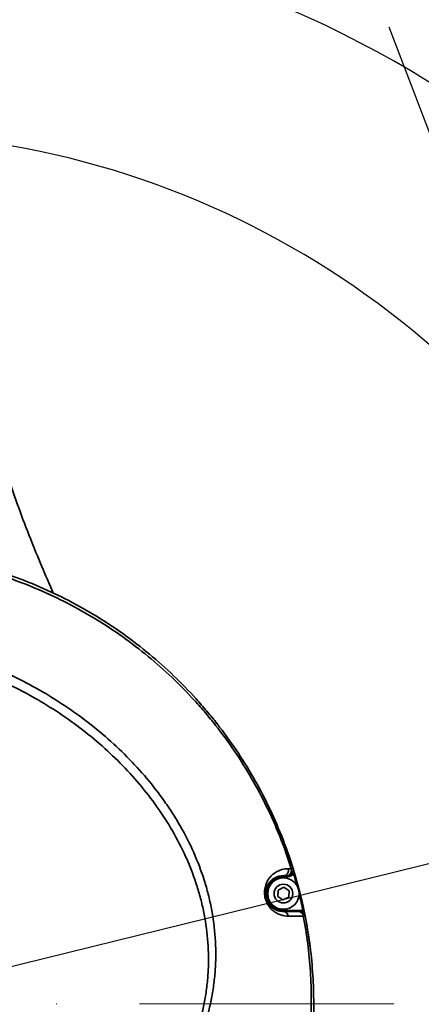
# Model space of a CAD drawing. Header units: millimetres. Extents: x -7686 to -856, y -458 to 6140.
# Tile 39 of 102: x -5814 to -5741, y 3598 to 3777. Entities that reach past the tile are written whole.
import ezdxf

# ---------------------------------------------------------------- set-up
doc = ezdxf.new("R2010")
doc.units = ezdxf.units.MM
doc.header["$LTSCALE"] = 5
doc.header["$PDSIZE"] = -1
doc.linetypes.add('ACAD_ISO10W100', pattern=[18, 12, -3, 0, -3])
doc.dimstyles.new('本体 安装', dxfattribs={"dimtxt": 24, "dimasz": 12, "dimexe": 7, "dimexo": 0.625, "dimtad": 1, "dimtoh": 1, "dimtxsty": 'Standard', "dimcen": 2.5, "dimclrd": 1, "dimclre": 1, "dimclrt": 4, "dimadec": 0, "dimazin": 0, "dimtfac": 1, "dimtmove": 0, "dimatfit": 3, "dimfxl": 1, "dimarcsym": 0})

# ---------------------------------------------------------------- blocks, each defined once
blk = doc.blocks.new('*D82')
at = {"color": 1, "linetype": 'ByBlock', "lineweight": -2, "transparency": 16777216}
blk.add_arc((-5842.71, 3598.26), 196.77, 313.4946, 86.5054, dxfattribs=at)
at = {"color": 1, "linetype": 'ByBlock', "transparency": 16777216}
for points in [[(-5830.78, 3792.67), (-5830.65, 3796.67), (-5842.71, 3795.03)], [(-5705.94, 3454.02), (-5708.6, 3457), (-5716.23, 3447.52)]]:
    blk.add_solid(points, dxfattribs=at)
at = {"layer": 'Defpoints', "color": 0, "linetype": 'ByBlock', "transparency": 16777216}
for p in [(-5842.71, 4028.26), (-5842.71, 3598.26), (-5842.71, 3598.26), (-5646.27, 3586.82), (-5566.31, 3268.86)]:
    blk.add_point(p, dxfattribs=at)
at = {"color": 4, "linetype": 'ByBlock', "transparency": 16777216, "insert": (-5655.42, 3691.91), "char_height": 24, "attachment_point": 5, "rotation": 296.5657}
blk.add_mtext('140°', dxfattribs=at)
blk = doc.blocks.new('*D84')
at = {"color": 1, "linetype": 'ByBlock', "lineweight": -2, "transparency": 16777216}
blk.add_arc((-5808.18, 4073.26), 236.57, 287.9067, 357.0933, dxfattribs=at)
at = {"color": 1, "linetype": 'ByBlock', "transparency": 16777216}
for points in [[(-5573.92, 4061.31), (-5569.92, 4061.21), (-5571.61, 4073.26)], [(-5734.88, 3846.23), (-5736.01, 3850.07), (-5746.95, 3844.75)]]:
    blk.add_solid(points, dxfattribs=at)
at = {"layer": 'Defpoints', "color": 0, "linetype": 'ByBlock', "transparency": 16777216}
for p in [(-5842.71, 4073.26), (-5402.71, 4073.26), (-5799.24, 4039.9), (-5656.12, 3892.04), (-5685.36, 3614.9)]:
    blk.add_point(p, dxfattribs=at)
at = {"color": 4, "linetype": 'ByBlock', "transparency": 16777216, "insert": (-5630.52, 3936.93), "char_height": 24, "attachment_point": 5, "rotation": 52.5}
blk.add_mtext('75°', dxfattribs=at)
blk = doc.blocks.new('*D89')
at = {"color": 1, "linetype": 'ByBlock', "lineweight": -2, "transparency": 16777216}
for p, q in [((-4937.38, 3821.28), (-4984.08, 3809.78)), ((-4812.76, 3821.28), (-4937.38, 3821.28)), ((-5842.71, 3598.26), (-4995.74, 3806.91))]:
    blk.add_line(p, q, dxfattribs=at)
at = {"color": 1, "linetype": 'ByBlock', "transparency": 16777216}
blk.add_solid([(-4984.56, 3811.72), (-4983.61, 3807.84), (-4995.74, 3806.91)], dxfattribs=at)
at = {"layer": 'Defpoints', "color": 0, "linetype": 'ByBlock', "transparency": 16777216}
for p in [(-4995.74, 3806.91), (-5842.71, 3598.26)]:
    blk.add_point(p, dxfattribs=at)
at = {"color": 4, "linetype": 'ByBlock', "transparency": 16777216, "insert": (-4874.76, 3835.91), "char_height": 24, "attachment_point": 5}
blk.add_mtext('R872,3', dxfattribs=at)

msp = doc.modelspace()

# ---------------------------------------------------------------- linework, layer by layer
at = {"color": 2, "linetype": 'ACAD_ISO10W100'}
msp.add_line((-5842.71, 4028.258), (-5685.363, 3614.898), dxfattribs=at)
at = {"linetype": 'Continuous', "lineweight": 35}
for p, q in [((-5765.71, 3621.308), (-5765.71, 3621.508)), ((-5765.71, 3621.308), (-5764.901, 3621.308)), ((-5764.901, 3621.308), (-5764.901, 3621.508)), ((-5763.683, 3621.944), (-5763.874, 3621.887)), ((-5766.667, 3618.904), (-5765.629, 3619.41)), ((-5765.629, 3619.41), (-5764.671, 3618.764)), ((-5766.748, 3617.752), (-5766.667, 3618.904)), ((-5765.791, 3617.106), (-5766.748, 3617.752)), ((-5764.753, 3617.612), (-5765.791, 3617.106)), ((-5764.671, 3618.764), (-5764.753, 3617.612)), ((-5765.71, 3615.208), (-5765.71, 3615.008)), ((-5762.746, 3615.208), (-5765.71, 3615.208)), ((-5762.746, 3615.208), (-5762.746, 3615.008)), ((-5761.944, 3615.084), (-5762.139, 3615.044))]:
    msp.add_line(p, q, dxfattribs=at)
at = {"color": 2, "linetype": 'ACAD_ISO10W100', "lineweight": 20}
msp.add_line((-5881.952, 3598.258), (-5745.682, 3598.258), dxfattribs=at)
at = {"linetype": 'Continuous', "lineweight": 35, "flags": 128}
for points in [[(-5766.071, 3628.801), (-5764.161, 3623.486), (-5763.946, 3622.806)], [(-5761.765, 3614.201), (-5761.453, 3612.528), (-5760.798, 3608.095)]]:
    msp.add_lwpolyline(points, dxfattribs=at)
at = {"linetype": 'Continuous', "lineweight": 35}
for radius in [2.85, 1.699]:
    msp.add_circle((-5765.71, 3618.258), radius, dxfattribs=at)
at = {"color": 4, "linetype": 'ByBlock'}
for radius, start, end in [(872.295, 310, 170), (158.224, 319.59613, 86.03661)]:
    msp.add_arc((-5842.71, 3598.258), radius, start, end, dxfattribs=at)
at = {"linetype": 'Continuous', "lineweight": 35}
for centre, radius, start, end in [((-5759.164, 3610.676), 19.396, 110.86333, 111.84144), ((-5765.778, 3622.489), 0.983, 273.99599, 17.30615), ((-5765.224, 3622.49), 0.984, 273.73432, 17.23352), ((-5764.901, 3622.508), 1, 270, 17.31027), ((-5765.71, 3618.258), 3.05, 90, 270), ((-5764.901, 3622.508), 1.2, 270, 328.80695), ((-5842.71, 3598.258), 82.3, 15.10304, 16.68453), ((-5842.71, 3598.258), 82.5, 11.76834, 16.68453), ((-5842.71, 3598.258), 82.3, 11.76834, 14.01751), ((-5765.759, 3614.087), 0.923, 5.30378, 86.9045), ((-5763.045, 3614.069), 0.94, 7.0167, 87.81802), ((-5762.746, 3614.008), 1.2, 59.64592, 90), ((-5762.746, 3614.008), 1, 11.1426, 90)]:
    msp.add_arc(centre, radius, start, end, dxfattribs=at)
for points, knots in [([(-5823.132, 3719.848), (-5821.987, 3715.355), (-5819.77, 3706.657), (-5815.888, 3694.277), (-5811.886, 3683.052), (-5808.884, 3676.106), (-5807.465, 3672.823)], [0, 0, 0, 0, 0.2795352, 0.5412211, 0.7831927, 1, 1, 1, 1]), ([(-5838.415, 3680.074), (-5836.482, 3679.972), (-5834.549, 3679.802), (-5831.649, 3679.442), (-5830.682, 3679.305), (-5828.749, 3678.995), (-5827.78, 3678.822), (-5822.972, 3677.875), (-5819.222, 3676.853), (-5811.904, 3674.299), (-5808.337, 3672.766), (-5803.129, 3670.075), (-5801.411, 3669.108), (-5798.075, 3667.071), (-5796.45, 3665.998), (-5791.708, 3662.618), (-5788.718, 3660.153), (-5784.494, 3656.134), (-5783.13, 3654.741), (-5781.151, 3652.569), (-5780.501, 3651.829), (-5779.234, 3650.334), (-5778.616, 3649.578), (-5775.599, 3645.748), (-5773.424, 3642.538), (-5769.544, 3635.829), (-5767.839, 3632.33), (-5766.38, 3628.68)], [0, 0, 0, 0, 0.0625, 0.0625, 0.09375, 0.09375, 0.125, 0.125, 0.25, 0.25, 0.375, 0.375, 0.4375, 0.4375, 0.5, 0.5, 0.625, 0.625, 0.6875, 0.6875, 0.71875, 0.71875, 0.75, 0.75, 0.875, 0.875, 1, 1, 1, 1]), ([(-5766.071, 3628.801), (-5767.535, 3632.474), (-5769.244, 3635.997), (-5773.131, 3642.758), (-5775.309, 3645.995), (-5778.331, 3649.859), (-5778.951, 3650.622), (-5780.22, 3652.131), (-5780.871, 3652.877), (-5782.855, 3655.069), (-5784.222, 3656.476), (-5788.457, 3660.533), (-5791.456, 3663.023), (-5796.217, 3666.438), (-5797.847, 3667.522), (-5801.199, 3669.581), (-5802.925, 3670.558), (-5808.158, 3673.277), (-5811.743, 3674.825), (-5819.1, 3677.404), (-5822.872, 3678.435), (-5827.71, 3679.389), (-5828.684, 3679.563), (-5830.629, 3679.875), (-5831.602, 3680.013), (-5834.519, 3680.374), (-5836.463, 3680.544), (-5838.407, 3680.646)], [0, 0, 0, 0, 0.125, 0.125, 0.25, 0.25, 0.28125, 0.28125, 0.3125, 0.3125, 0.375, 0.375, 0.5, 0.5, 0.5625, 0.5625, 0.625, 0.625, 0.75, 0.75, 0.875, 0.875, 0.90625, 0.90625, 0.9375, 0.9375, 1, 1, 1, 1]), ([(-5784.165, 3584.574), (-5783.297, 3586.146), (-5782.501, 3587.762), (-5781.091, 3591.041), (-5780.475, 3592.708), (-5779.435, 3596.1), (-5779.01, 3597.825), (-5778.529, 3600.461), (-5778.394, 3601.35), (-5778.181, 3603.132), (-5778.102, 3604.021), (-5777.848, 3608.462), (-5778.086, 3611.993), (-5778.927, 3616.382), (-5779.124, 3617.261), (-5779.566, 3618.999), (-5779.812, 3619.858), (-5780.62, 3622.406), (-5781.254, 3624.067), (-5782.695, 3627.319), (-5783.503, 3628.911), (-5784.839, 3631.248), (-5785.303, 3632.015), (-5786.262, 3633.52), (-5786.758, 3634.259), (-5789.313, 3637.888), (-5791.6, 3640.588), (-5795.347, 3644.373), (-5796.65, 3645.589), (-5799.358, 3647.936), (-5800.75, 3649.054), (-5805.036, 3652.252), (-5808.037, 3654.177), (-5814.321, 3657.616), (-5817.549, 3659.103), (-5824.181, 3661.607), (-5827.585, 3662.626), (-5831.962, 3663.568), (-5832.841, 3663.74), (-5834.599, 3664.045), (-5835.479, 3664.18), (-5838.121, 3664.528), (-5839.885, 3664.685), (-5843.422, 3664.843), (-5845.194, 3664.843), (-5847.858, 3664.713), (-5848.747, 3664.648), (-5850.527, 3664.471), (-5851.421, 3664.36), (-5855.849, 3663.686), (-5859.279, 3662.782), (-5863.409, 3661.139), (-5864.228, 3660.785), (-5865.847, 3660.022), (-5866.652, 3659.611), (-5869.008, 3658.313), (-5870.507, 3657.358), (-5873.367, 3655.271), (-5874.728, 3654.14), (-5876.668, 3652.315), (-5877.297, 3651.686), (-5878.524, 3650.384), (-5879.122, 3649.71), (-5880.851, 3647.645), (-5881.918, 3646.21), (-5883.404, 3643.979), (-5883.881, 3643.223), (-5884.799, 3641.685), (-5885.241, 3640.904), (-5885.665, 3640.113)], [0, 0, 0, 0, 0.03125, 0.03125, 0.0625, 0.0625, 0.09375, 0.09375, 0.109375, 0.109375, 0.125, 0.125, 0.1875, 0.1875, 0.203125, 0.203125, 0.21875, 0.21875, 0.25, 0.25, 0.28125, 0.28125, 0.296875, 0.296875, 0.3125, 0.3125, 0.375, 0.375, 0.40625, 0.40625, 0.4375, 0.4375, 0.5, 0.5, 0.5625, 0.5625, 0.625, 0.625, 0.640625, 0.640625, 0.65625, 0.65625, 0.6875, 0.6875, 0.71875, 0.71875, 0.734375, 0.734375, 0.75, 0.75, 0.8125, 0.8125, 0.828125, 0.828125, 0.84375, 0.84375, 0.875, 0.875, 0.90625, 0.90625, 0.921875, 0.921875, 0.9375, 0.9375, 0.96875, 0.96875, 0.984375, 0.984375, 1, 1, 1, 1]), ([(-5885.109, 3639.877), (-5885.002, 3640.066), (-5884.893, 3640.258), (-5884.674, 3640.636), (-5884.564, 3640.824), (-5884.228, 3641.386), (-5884, 3641.757), (-5883.302, 3642.86), (-5882.818, 3643.582), (-5881.308, 3645.705), (-5880.224, 3647.064), (-5878.474, 3649.011), (-5877.869, 3649.645), (-5876.632, 3650.868), (-5875.997, 3651.458), (-5874.048, 3653.165), (-5872.687, 3654.219), (-5869.84, 3656.158), (-5868.354, 3657.044), (-5866.03, 3658.243), (-5865.238, 3658.621), (-5863.645, 3659.325), (-5862.841, 3659.652), (-5858.788, 3661.168), (-5855.435, 3662.001), (-5851.121, 3662.617), (-5850.251, 3662.719), (-5848.518, 3662.879), (-5847.653, 3662.937), (-5845.06, 3663.052), (-5843.335, 3663.048), (-5839.891, 3662.89), (-5838.173, 3662.737), (-5835.601, 3662.401), (-5834.744, 3662.271), (-5833.032, 3661.976), (-5832.176, 3661.811), (-5827.915, 3660.903), (-5824.601, 3659.921), (-5818.143, 3657.499), (-5814.998, 3656.058), (-5808.879, 3652.716), (-5805.959, 3650.844), (-5801.79, 3647.73), (-5800.435, 3646.641), (-5797.801, 3644.356), (-5796.534, 3643.171), (-5792.888, 3639.487), (-5790.661, 3636.86), (-5787.666, 3632.628), (-5786.725, 3631.167), (-5784.976, 3628.144), (-5784.18, 3626.6), (-5782.75, 3623.447), (-5782.117, 3621.836), (-5781.3, 3619.366), (-5781.049, 3618.534), (-5780.595, 3616.851), (-5780.392, 3615.999), (-5779.505, 3611.744), (-5779.205, 3608.313), (-5779.363, 3603.989), (-5779.422, 3603.123), (-5779.593, 3601.386), (-5779.707, 3600.519), (-5780.122, 3597.948), (-5780.501, 3596.263), (-5781.451, 3592.948), (-5782.021, 3591.317), (-5783.344, 3588.107), (-5784.099, 3586.525), (-5784.931, 3584.986)], [0, 0, 0, 0, 0.0039063, 0.0039063, 0.0078125, 0.0078125, 0.015625, 0.015625, 0.03125, 0.03125, 0.0625, 0.0625, 0.078125, 0.078125, 0.09375, 0.09375, 0.125, 0.125, 0.15625, 0.15625, 0.171875, 0.171875, 0.1875, 0.1875, 0.25, 0.25, 0.265625, 0.265625, 0.28125, 0.28125, 0.3125, 0.3125, 0.34375, 0.34375, 0.359375, 0.359375, 0.375, 0.375, 0.4375, 0.4375, 0.5, 0.5, 0.5625, 0.5625, 0.59375, 0.59375, 0.625, 0.625, 0.6875, 0.6875, 0.71875, 0.71875, 0.75, 0.75, 0.78125, 0.78125, 0.796875, 0.796875, 0.8125, 0.8125, 0.875, 0.875, 0.890625, 0.890625, 0.90625, 0.90625, 0.9375, 0.9375, 0.96875, 0.96875, 1, 1, 1, 1]), ([(-5764.839, 3622.782), (-5765.229, 3622.781), (-5765.616, 3622.729), (-5766.189, 3622.567), (-5766.38, 3622.5), (-5766.757, 3622.333), (-5766.945, 3622.234), (-5767.495, 3621.886), (-5767.848, 3621.589), (-5768.335, 3620.988), (-5768.491, 3620.759), (-5768.698, 3620.37), (-5768.763, 3620.232), (-5768.883, 3619.935), (-5768.938, 3619.775), (-5769.031, 3619.434), (-5769.069, 3619.254), (-5769.123, 3618.869), (-5769.138, 3618.661), (-5769.137, 3618.231), (-5769.119, 3618.004), (-5769.065, 3617.667), (-5769.043, 3617.555), (-5768.988, 3617.331), (-5768.956, 3617.219), (-5768.849, 3616.894), (-5768.763, 3616.691), (-5768.568, 3616.309), (-5768.461, 3616.135), (-5768.236, 3615.817), (-5768.117, 3615.673), (-5767.88, 3615.416), (-5767.76, 3615.301), (-5767.517, 3615.094), (-5767.396, 3615.001), (-5767.151, 3614.834), (-5767.027, 3614.759), (-5766.661, 3614.56), (-5766.423, 3614.46), (-5765.722, 3614.231), (-5765.273, 3614.17), (-5764.841, 3614.172)], [0, 0, 0, 0, 0.125, 0.125, 0.1875, 0.1875, 0.25, 0.25, 0.375, 0.375, 0.4375, 0.4375, 0.46875, 0.46875, 0.5, 0.5, 0.53125, 0.53125, 0.5625, 0.5625, 0.59375, 0.59375, 0.609375, 0.609375, 0.625, 0.625, 0.65625, 0.65625, 0.6875, 0.6875, 0.71875, 0.71875, 0.75, 0.75, 0.78125, 0.78125, 0.8125, 0.8125, 0.875, 0.875, 1, 1, 1, 1]), ([(-5763.946, 3622.806), (-5763.946, 3622.806), (-5763.976, 3622.803), (-5764.089, 3622.795), (-5764.172, 3622.79), (-5764.284, 3622.782)], [0, 0, 0, 0, 0.5, 0.5, 1, 1, 1, 1]), ([(-5763.874, 3621.887), (-5763.871, 3621.966), (-5763.868, 3622.045), (-5763.864, 3622.201), (-5763.865, 3622.278), (-5763.877, 3622.508), (-5763.901, 3622.66), (-5763.946, 3622.806)], [0, 0, 0, 0, 0.25, 0.25, 0.5, 0.5, 1, 1, 1, 1]), ([(-5763.683, 3621.944), (-5763.731, 3622.106), (-5763.779, 3622.262), (-5763.865, 3622.545), (-5763.905, 3622.675), (-5763.946, 3622.806)], [0, 0, 0, 0, 0.5, 0.5, 1, 1, 1, 1]), ([(-5765.71, 3615.008), (-5766.021, 3615.008), (-5766.347, 3615.051), (-5766.862, 3615.214), (-5767.038, 3615.285), (-5767.4, 3615.475), (-5767.586, 3615.593), (-5767.865, 3615.823), (-5767.959, 3615.908), (-5768.147, 3616.104), (-5768.242, 3616.215), (-5768.427, 3616.468), (-5768.517, 3616.61), (-5768.685, 3616.937), (-5768.761, 3617.12), (-5768.881, 3617.517), (-5768.921, 3617.72), (-5768.963, 3618.12), (-5768.964, 3618.306), (-5768.94, 3618.652), (-5768.916, 3618.807), (-5768.854, 3619.093), (-5768.815, 3619.225), (-5768.686, 3619.588), (-5768.584, 3619.79), (-5768.363, 3620.147), (-5768.244, 3620.301), (-5767.877, 3620.707), (-5767.617, 3620.907), (-5767.084, 3621.219), (-5766.812, 3621.329), (-5766.264, 3621.473), (-5765.988, 3621.508), (-5765.71, 3621.508)], [0, 0, 0, 0, 0.125, 0.125, 0.1875, 0.1875, 0.25, 0.25, 0.28125, 0.28125, 0.3125, 0.3125, 0.34375, 0.34375, 0.375, 0.375, 0.40625, 0.40625, 0.4375, 0.4375, 0.46875, 0.46875, 0.5, 0.5, 0.5625, 0.5625, 0.625, 0.625, 0.75, 0.75, 0.875, 0.875, 1, 1, 1, 1]), ([(-5765.16, 3621.508), (-5765.074, 3621.508), (-5765.01, 3621.508), (-5764.923, 3621.508), (-5764.901, 3621.508), (-5764.901, 3621.508)], [0, 0, 0, 0, 0.5, 0.5, 1, 1, 1, 1]), ([(-5762.112, 3614.184), (-5761.466, 3610.865), (-5761.03, 3607.503), (-5760.699, 3602.391), (-5760.644, 3600.672), (-5760.644, 3597.259), (-5760.7, 3595.561), (-5761.027, 3590.489), (-5761.46, 3587.139), (-5762.429, 3582.159), (-5762.805, 3580.507), (-5763.45, 3578.04), (-5763.678, 3577.22), (-5764.041, 3575.993), (-5764.165, 3575.584), (-5764.356, 3574.972), (-5764.421, 3574.768), (-5764.519, 3574.462), (-5764.552, 3574.36), (-5764.619, 3574.156), (-5764.652, 3574.053), (-5764.686, 3573.953)], [0, 0, 0, 0, 0.25, 0.25, 0.375, 0.375, 0.5, 0.5, 0.75, 0.75, 0.875, 0.875, 0.9375, 0.9375, 0.96875, 0.96875, 0.984375, 0.984375, 0.9921875, 0.9921875, 1, 1, 1, 1]), ([(-5763.931, 3573.76), (-5763.42, 3575.403), (-5762.962, 3577.056), (-5762.153, 3580.373), (-5761.802, 3582.038), (-5760.903, 3587.054), (-5760.512, 3590.424), (-5760.237, 3595.519), (-5760.198, 3597.224), (-5760.226, 3600.648), (-5760.294, 3602.372), (-5760.657, 3607.499), (-5761.109, 3610.872), (-5761.765, 3614.201)], [0, 0, 0, 0, 0.125, 0.125, 0.25, 0.25, 0.5, 0.5, 0.625, 0.625, 0.75, 0.75, 1, 1, 1, 1]), ([(-5762.139, 3615.044), (-5762.099, 3614.975), (-5762.058, 3614.908), (-5761.981, 3614.772), (-5761.944, 3614.704), (-5761.845, 3614.496), (-5761.794, 3614.351), (-5761.765, 3614.201)], [0, 0, 0, 0, 0.25, 0.25, 0.5, 0.5, 1, 1, 1, 1]), ([(-5762.112, 3614.184), (-5761.997, 3614.189), (-5761.91, 3614.194), (-5761.794, 3614.199), (-5761.765, 3614.201), (-5761.765, 3614.201)], [0, 0, 0, 0, 0.5, 0.5, 1, 1, 1, 1]), ([(-5761.944, 3615.084), (-5761.909, 3614.918), (-5761.877, 3614.759), (-5761.818, 3614.469), (-5761.791, 3614.335), (-5761.765, 3614.201)], [0, 0, 0, 0, 0.5, 0.5, 1, 1, 1, 1])]:
    msp.add_open_spline(points, degree=3, knots=knots, dxfattribs=at)
for points in [[(-5766.38, 3628.68), (-5765.601, 3626.731), (-5764.903, 3624.765), (-5764.284, 3622.782)], [(-5763.946, 3622.806), (-5764.574, 3624.821), (-5765.282, 3626.82), (-5766.071, 3628.801)], [(-5764.284, 3622.782), (-5764.466, 3622.782), (-5764.651, 3622.782), (-5764.839, 3622.782)], [(-5765.71, 3621.508), (-5765.523, 3621.508), (-5765.34, 3621.508), (-5765.16, 3621.508)], [(-5763.009, 3615.008), (-5763.848, 3615.008), (-5764.746, 3615.008), (-5765.71, 3615.008)], [(-5764.841, 3614.172), (-5763.867, 3614.176), (-5762.959, 3614.18), (-5762.112, 3614.184)]]:
    msp.add_open_spline(points, degree=3, dxfattribs=at)

# ---------------------------------------------------------------- dimensions: what is measured, and where the dimension line sits
at = {"color": 4, "linetype": 'ByBlock'}
dim = msp.add_angular_dim_2l(base=(-5656.118, 3892.038), line1=((-5799.243, 4039.905), (-5685.363, 3614.898)), line2=((-5842.71, 4073.258), (-5402.71, 4073.258)), dimstyle='本体 安装', dxfattribs=at)
dim.commit()
dim.dimension.update_dxf_attribs({"geometry": '*D84', "text_midpoint": (-5630.516, 3936.932)})
dim = msp.add_angular_dim_2l(base=(-5646.268, 3586.817), line1=((-5842.71, 3598.258), (-5566.311, 3268.859)), line2=((-5842.71, 3598.258), (-5842.71, 4028.258)), dimstyle='本体 安装', dxfattribs=at)
dim.commit()
dim.dimension.update_dxf_attribs({"geometry": '*D82', "text_midpoint": (-5666.71, 3686.26), "dimtype": 162})
dim = msp.add_radius_dim(center=(-5842.71, 3598.258), mpoint=(-4995.736, 3806.907), dimstyle='本体 安装', dxfattribs=at)
dim.commit()
dim.dimension.update_dxf_attribs({"geometry": '*D89', "text_midpoint": (-4937.384, 3821.282), "dimtype": 164})

doc.saveas('drawing.dxf')
